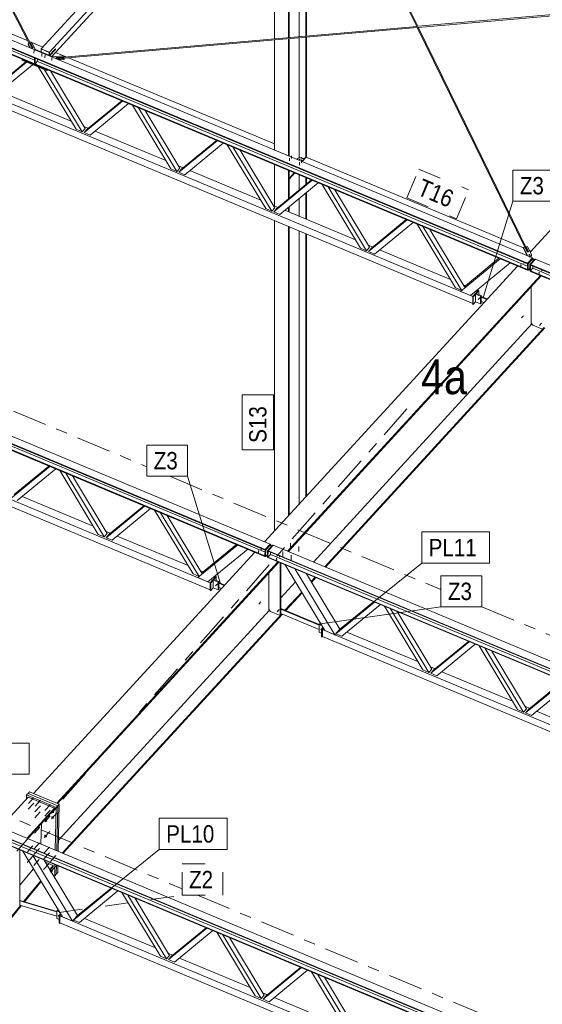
# Model space of a CAD drawing. Header units: millimetres. Extents: x -698 to 216, y -34 to 576.
# Tile 70 of 88: x -135 to -90, y 287 to 372. Entities that reach past the tile are written whole.
import ezdxf

# ---------------------------------------------------------------- set-up
doc = ezdxf.new("R2010")
doc.units = ezdxf.units.MM
for name, pattern in [('XKITLINE00', [0]), ('XKITLINE02', [4, 2, -2]), ('XKITLINE03', [6, 3, -1, 1, -1])]:
    doc.linetypes.add(name, pattern=pattern)
for name, color, linetype, lineweight in [('Element', 2, 'Continuous', 0), ('Spoina', 1, 'Continuous', 0), ('Znak elementu', 2, 'Continuous', 0), ('Śruba', 3, 'Continuous', 0)]:
    doc.layers.add(name, color=color, linetype=linetype, lineweight=lineweight)
doc.styles.add('ARIAL', font='ARIAL.TTF')

msp = doc.modelspace()

# ---------------------------------------------------------------- hatches: boundary and pattern name
at = {"layer": 'Śruba'}
for points in [[(-110.368, 359.923), (-110.379, 359.925), (-110.389, 359.929), (-110.397, 359.934), (-110.405, 359.94), (-110.41, 359.947), (-110.413, 359.954), (-110.415, 359.962), (-110.413, 359.97), (-110.41, 359.977), (-110.405, 359.984), (-110.397, 359.99), (-110.389, 359.995), (-110.379, 359.999), (-110.368, 360.001), (-110.356, 360.002), (-110.345, 360.001), (-110.334, 359.999), (-110.324, 359.995), (-110.315, 359.99), (-110.308, 359.984), (-110.302, 359.977), (-110.299, 359.97), (-110.298, 359.962), (-110.299, 359.954), (-110.302, 359.947), (-110.308, 359.94), (-110.315, 359.934), (-110.324, 359.929), (-110.334, 359.925), (-110.345, 359.923), (-110.356, 359.922)], [(-90.672, 351.791), (-90.683, 351.794), (-90.693, 351.797), (-90.702, 351.802), (-90.709, 351.808), (-90.714, 351.815), (-90.717, 351.823), (-90.718, 351.83), (-90.717, 351.838), (-90.713, 351.845), (-90.708, 351.852), (-90.7, 351.858), (-90.691, 351.862), (-90.681, 351.866), (-90.67, 351.868), (-90.659, 351.868), (-90.648, 351.867), (-90.637, 351.865), (-90.627, 351.861), (-90.618, 351.856), (-90.611, 351.85), (-90.606, 351.843), (-90.602, 351.835), (-90.601, 351.828), (-90.603, 351.82), (-90.606, 351.813), (-90.612, 351.806), (-90.619, 351.801), (-90.628, 351.796), (-90.638, 351.793), (-90.649, 351.791), (-90.661, 351.79)], [(-91.391, 350.877), (-91.402, 350.879), (-91.412, 350.883), (-91.421, 350.888), (-91.428, 350.894), (-91.433, 350.901), (-91.436, 350.908), (-91.437, 350.916), (-91.436, 350.923), (-91.432, 350.931), (-91.427, 350.937), (-91.42, 350.943), (-91.411, 350.948), (-91.4, 350.951), (-91.389, 350.953), (-91.378, 350.954), (-91.367, 350.953), (-91.356, 350.95), (-91.346, 350.946), (-91.337, 350.941), (-91.33, 350.935), (-91.325, 350.928), (-91.322, 350.921), (-91.321, 350.913), (-91.322, 350.906), (-91.325, 350.899), (-91.331, 350.892), (-91.338, 350.886), (-91.347, 350.881), (-91.357, 350.878), (-91.368, 350.876), (-91.38, 350.876)], [(-89.824, 350.222), (-89.835, 350.224), (-89.845, 350.228), (-89.853, 350.233), (-89.861, 350.239), (-89.866, 350.246), (-89.869, 350.254), (-89.87, 350.261), (-89.869, 350.269), (-89.865, 350.276), (-89.86, 350.283), (-89.852, 350.288), (-89.843, 350.293), (-89.833, 350.296), (-89.822, 350.298), (-89.811, 350.299), (-89.799, 350.298), (-89.788, 350.295), (-89.778, 350.292), (-89.77, 350.287), (-89.763, 350.281), (-89.757, 350.274), (-89.754, 350.266), (-89.753, 350.259), (-89.755, 350.251), (-89.758, 350.244), (-89.764, 350.237), (-89.771, 350.231), (-89.78, 350.227), (-89.79, 350.223), (-89.801, 350.221), (-89.812, 350.221)], [(-95.014, 348.009), (-95.007, 348.001), (-95.001, 347.992), (-94.998, 347.982), (-94.996, 347.973), (-94.996, 347.965), (-94.998, 347.958), (-95.002, 347.952), (-95.007, 347.947), (-95.014, 347.944), (-95.022, 347.943), (-95.031, 347.944), (-95.041, 347.946), (-95.051, 347.951), (-95.06, 347.956), (-95.069, 347.963), (-95.078, 347.971), (-95.084, 347.98), (-95.09, 347.989), (-95.093, 347.998), (-95.095, 348.007), (-95.095, 348.016), (-95.093, 348.023), (-95.089, 348.029), (-95.084, 348.034), (-95.077, 348.036), (-95.069, 348.038), (-95.06, 348.037), (-95.05, 348.034), (-95.04, 348.03), (-95.031, 348.025), (-95.022, 348.018)], [(-89.688, 345.781), (-89.681, 345.772), (-89.676, 345.763), (-89.672, 345.754), (-89.67, 345.745), (-89.67, 345.737), (-89.672, 345.73), (-89.676, 345.723), (-89.682, 345.719), (-89.689, 345.716), (-89.697, 345.715), (-89.706, 345.716), (-89.715, 345.718), (-89.725, 345.722), (-89.735, 345.728), (-89.744, 345.735), (-89.752, 345.743), (-89.759, 345.752), (-89.764, 345.761), (-89.768, 345.77), (-89.769, 345.779), (-89.769, 345.787), (-89.767, 345.795), (-89.764, 345.801), (-89.758, 345.805), (-89.751, 345.808), (-89.743, 345.809), (-89.734, 345.809), (-89.724, 345.806), (-89.714, 345.802), (-89.705, 345.796), (-89.696, 345.789)], [(-114.087, 326.133), (-114.098, 326.135), (-114.108, 326.139), (-114.117, 326.144), (-114.124, 326.15), (-114.129, 326.157), (-114.132, 326.164), (-114.133, 326.172), (-114.132, 326.179), (-114.128, 326.187), (-114.123, 326.193), (-114.116, 326.199), (-114.107, 326.204), (-114.096, 326.207), (-114.085, 326.209), (-114.074, 326.209), (-114.063, 326.209), (-114.052, 326.206), (-114.042, 326.202), (-114.033, 326.197), (-114.026, 326.191), (-114.021, 326.184), (-114.018, 326.177), (-114.017, 326.169), (-114.018, 326.162), (-114.021, 326.154), (-114.027, 326.148), (-114.034, 326.142), (-114.043, 326.137), (-114.053, 326.134), (-114.064, 326.132), (-114.076, 326.132)], [(-112.52, 325.478), (-112.531, 325.48), (-112.541, 325.484), (-112.549, 325.489), (-112.557, 325.495), (-112.562, 325.502), (-112.565, 325.509), (-112.566, 325.517), (-112.565, 325.525), (-112.561, 325.532), (-112.556, 325.539), (-112.548, 325.544), (-112.539, 325.549), (-112.529, 325.552), (-112.518, 325.554), (-112.507, 325.555), (-112.495, 325.554), (-112.484, 325.551), (-112.474, 325.548), (-112.466, 325.542), (-112.459, 325.536), (-112.453, 325.53), (-112.45, 325.522), (-112.449, 325.515), (-112.451, 325.507), (-112.454, 325.5), (-112.46, 325.493), (-112.467, 325.487), (-112.476, 325.483), (-112.486, 325.479), (-112.497, 325.477), (-112.508, 325.477)], [(-117.709, 323.265), (-117.703, 323.257), (-117.697, 323.247), (-117.694, 323.238), (-117.692, 323.229), (-117.692, 323.221), (-117.694, 323.214), (-117.698, 323.208), (-117.703, 323.203), (-117.71, 323.2), (-117.718, 323.199), (-117.727, 323.2), (-117.737, 323.202), (-117.747, 323.206), (-117.756, 323.212), (-117.765, 323.219), (-117.773, 323.227), (-117.78, 323.236), (-117.786, 323.245), (-117.789, 323.254), (-117.791, 323.263), (-117.791, 323.272), (-117.789, 323.279), (-117.785, 323.285), (-117.78, 323.289), (-117.773, 323.292), (-117.765, 323.293), (-117.756, 323.293), (-117.746, 323.29), (-117.736, 323.286), (-117.727, 323.28), (-117.718, 323.273)], [(-112.384, 321.037), (-112.377, 321.028), (-112.372, 321.019), (-112.368, 321.009), (-112.366, 321.001), (-112.367, 320.992), (-112.369, 320.985), (-112.372, 320.979), (-112.378, 320.974), (-112.385, 320.972), (-112.393, 320.97), (-112.402, 320.971), (-112.412, 320.974), (-112.422, 320.978), (-112.431, 320.983), (-112.44, 320.99), (-112.448, 320.998), (-112.455, 321.007), (-112.46, 321.016), (-112.464, 321.026), (-112.466, 321.035), (-112.466, 321.043), (-112.464, 321.05), (-112.46, 321.056), (-112.454, 321.061), (-112.447, 321.064), (-112.439, 321.065), (-112.43, 321.064), (-112.421, 321.062), (-112.411, 321.057), (-112.401, 321.052), (-112.392, 321.045)], [(-108.621, 319.469), (-108.614, 319.46), (-108.608, 319.451), (-108.605, 319.442), (-108.603, 319.433), (-108.603, 319.425), (-108.605, 319.417), (-108.609, 319.411), (-108.614, 319.407), (-108.621, 319.404), (-108.63, 319.403), (-108.639, 319.403), (-108.648, 319.406), (-108.658, 319.41), (-108.668, 319.416), (-108.677, 319.423), (-108.685, 319.431), (-108.691, 319.44), (-108.697, 319.449), (-108.7, 319.458), (-108.702, 319.467), (-108.702, 319.475), (-108.7, 319.482), (-108.696, 319.488), (-108.691, 319.493), (-108.684, 319.496), (-108.676, 319.497), (-108.667, 319.496), (-108.657, 319.494), (-108.647, 319.49), (-108.638, 319.484), (-108.629, 319.477)], [(-131.813, 303.22), (-131.804, 303.21), (-131.797, 303.2), (-131.789, 303.189), (-131.783, 303.179), (-131.778, 303.168), (-131.773, 303.157), (-131.77, 303.147), (-131.768, 303.136), (-131.767, 303.126), (-131.766, 303.116), (-131.767, 303.107), (-131.77, 303.098), (-131.773, 303.09), (-131.777, 303.082), (-131.782, 303.076), (-131.788, 303.07), (-131.795, 303.065), (-131.803, 303.061), (-131.812, 303.058), (-131.821, 303.057), (-131.831, 303.056), (-131.841, 303.056), (-131.852, 303.057), (-131.863, 303.06), (-131.874, 303.063), (-131.885, 303.068), (-131.896, 303.073), (-131.907, 303.079), (-131.918, 303.086), (-131.928, 303.094), (-131.938, 303.103), (-131.947, 303.112), (-131.956, 303.121), (-131.964, 303.132), (-131.971, 303.142), (-131.978, 303.153), (-131.983, 303.163), (-131.987, 303.174), (-131.991, 303.185), (-131.993, 303.195), (-131.994, 303.206), (-131.994, 303.215), (-131.993, 303.225), (-131.991, 303.234), (-131.988, 303.242), (-131.984, 303.249), (-131.979, 303.256), (-131.972, 303.262), (-131.965, 303.266), (-131.958, 303.27), (-131.949, 303.273), (-131.94, 303.275), (-131.93, 303.276), (-131.92, 303.275), (-131.909, 303.274), (-131.898, 303.272), (-131.887, 303.268), (-131.876, 303.264), (-131.865, 303.258), (-131.854, 303.252), (-131.843, 303.245), (-131.832, 303.237), (-131.823, 303.229)], [(-131.802, 303.715), (-131.794, 303.706), (-131.786, 303.695), (-131.779, 303.685), (-131.772, 303.674), (-131.767, 303.664), (-131.763, 303.653), (-131.759, 303.642), (-131.757, 303.632), (-131.756, 303.621), (-131.756, 303.612), (-131.757, 303.602), (-131.759, 303.593), (-131.762, 303.585), (-131.766, 303.578), (-131.771, 303.571), (-131.777, 303.565), (-131.784, 303.561), (-131.792, 303.557), (-131.801, 303.554), (-131.81, 303.552), (-131.82, 303.551), (-131.83, 303.552), (-131.841, 303.553), (-131.852, 303.555), (-131.863, 303.559), (-131.874, 303.563), (-131.885, 303.569), (-131.896, 303.575), (-131.907, 303.582), (-131.917, 303.59), (-131.927, 303.598), (-131.937, 303.607), (-131.945, 303.617), (-131.953, 303.627), (-131.961, 303.638), (-131.967, 303.648), (-131.972, 303.659), (-131.977, 303.67), (-131.98, 303.68), (-131.982, 303.691), (-131.983, 303.701), (-131.983, 303.711), (-131.982, 303.72), (-131.98, 303.729), (-131.977, 303.737), (-131.973, 303.745), (-131.968, 303.751), (-131.962, 303.757), (-131.955, 303.762), (-131.947, 303.766), (-131.938, 303.769), (-131.929, 303.77), (-131.919, 303.771), (-131.909, 303.771), (-131.898, 303.77), (-131.887, 303.767), (-131.876, 303.764), (-131.865, 303.759), (-131.854, 303.754), (-131.843, 303.748), (-131.832, 303.741), (-131.822, 303.733), (-131.812, 303.724)], [(-132.394, 302.962), (-132.385, 302.952), (-132.377, 302.942), (-132.37, 302.932), (-132.364, 302.921), (-132.358, 302.91), (-132.354, 302.9), (-132.351, 302.889), (-132.348, 302.878), (-132.347, 302.868), (-132.347, 302.858), (-132.348, 302.849), (-132.35, 302.84), (-132.353, 302.832), (-132.358, 302.825), (-132.363, 302.818), (-132.369, 302.812), (-132.376, 302.807), (-132.384, 302.804), (-132.392, 302.801), (-132.402, 302.799), (-132.412, 302.798), (-132.422, 302.799), (-132.432, 302.8), (-132.443, 302.802), (-132.455, 302.806), (-132.466, 302.81), (-132.477, 302.815), (-132.488, 302.822), (-132.499, 302.829), (-132.509, 302.837), (-132.519, 302.845), (-132.528, 302.854), (-132.537, 302.864), (-132.545, 302.874), (-132.552, 302.884), (-132.558, 302.895), (-132.564, 302.906), (-132.568, 302.917), (-132.571, 302.927), (-132.574, 302.938), (-132.575, 302.948), (-132.575, 302.958), (-132.574, 302.967), (-132.572, 302.976), (-132.569, 302.984), (-132.565, 302.992), (-132.559, 302.998), (-132.553, 303.004), (-132.546, 303.009), (-132.538, 303.013), (-132.53, 303.016), (-132.521, 303.017), (-132.511, 303.018), (-132.5, 303.018), (-132.49, 303.016), (-132.479, 303.014), (-132.468, 303.011), (-132.456, 303.006), (-132.445, 303.001), (-132.434, 302.995), (-132.424, 302.988), (-132.413, 302.98), (-132.403, 302.971)], [(-132.423, 301.611), (-132.415, 301.602), (-132.407, 301.592), (-132.4, 301.581), (-132.393, 301.571), (-132.388, 301.56), (-132.384, 301.549), (-132.38, 301.538), (-132.378, 301.528), (-132.377, 301.518), (-132.377, 301.508), (-132.378, 301.498), (-132.38, 301.49), (-132.383, 301.482), (-132.387, 301.474), (-132.392, 301.467), (-132.398, 301.462), (-132.405, 301.457), (-132.413, 301.453), (-132.422, 301.45), (-132.431, 301.448), (-132.441, 301.448), (-132.451, 301.448), (-132.462, 301.449), (-132.473, 301.452), (-132.484, 301.455), (-132.495, 301.46), (-132.506, 301.465), (-132.517, 301.471), (-132.528, 301.478), (-132.538, 301.486), (-132.548, 301.495), (-132.558, 301.504), (-132.566, 301.513), (-132.574, 301.523), (-132.582, 301.534), (-132.588, 301.544), (-132.593, 301.555), (-132.598, 301.566), (-132.601, 301.577), (-132.603, 301.587), (-132.604, 301.598), (-132.605, 301.607), (-132.603, 301.617), (-132.601, 301.626), (-132.598, 301.634), (-132.594, 301.641), (-132.589, 301.648), (-132.583, 301.653), (-132.576, 301.658), (-132.568, 301.662), (-132.559, 301.665), (-132.55, 301.667), (-132.54, 301.668), (-132.53, 301.667), (-132.519, 301.666), (-132.508, 301.663), (-132.497, 301.66), (-132.486, 301.656), (-132.475, 301.65), (-132.464, 301.644), (-132.453, 301.637), (-132.443, 301.629), (-132.433, 301.621)], [(-131.914, 298.598), (-131.905, 298.588), (-131.897, 298.578), (-131.89, 298.568), (-131.884, 298.557), (-131.879, 298.546), (-131.874, 298.536), (-131.871, 298.525), (-131.869, 298.514), (-131.867, 298.504), (-131.867, 298.494), (-131.868, 298.485), (-131.87, 298.476), (-131.874, 298.468), (-131.878, 298.461), (-131.883, 298.454), (-131.889, 298.448), (-131.896, 298.443), (-131.904, 298.44), (-131.913, 298.437), (-131.922, 298.435), (-131.932, 298.434), (-131.942, 298.434), (-131.953, 298.436), (-131.964, 298.438), (-131.975, 298.442), (-131.986, 298.446), (-131.997, 298.451), (-132.008, 298.458), (-132.019, 298.465), (-132.029, 298.473), (-132.039, 298.481), (-132.048, 298.49), (-132.057, 298.5), (-132.065, 298.51), (-132.072, 298.52), (-132.079, 298.531), (-132.084, 298.542), (-132.088, 298.553), (-132.092, 298.563), (-132.094, 298.574), (-132.095, 298.584), (-132.095, 298.594), (-132.094, 298.603), (-132.092, 298.612), (-132.089, 298.62), (-132.085, 298.628), (-132.079, 298.634), (-132.073, 298.64), (-132.066, 298.645), (-132.058, 298.649), (-132.05, 298.651), (-132.041, 298.653), (-132.031, 298.654), (-132.021, 298.654), (-132.01, 298.652), (-131.999, 298.65), (-131.988, 298.647), (-131.977, 298.642), (-131.965, 298.637), (-131.954, 298.631), (-131.944, 298.623), (-131.933, 298.616), (-131.923, 298.607)], [(-131.317, 294.709), (-131.31, 294.7), (-131.305, 294.691), (-131.301, 294.681), (-131.299, 294.673), (-131.299, 294.664), (-131.301, 294.657), (-131.305, 294.651), (-131.311, 294.646), (-131.318, 294.643), (-131.326, 294.642), (-131.335, 294.643), (-131.345, 294.646), (-131.354, 294.65), (-131.364, 294.655), (-131.373, 294.662), (-131.381, 294.67), (-131.388, 294.679), (-131.393, 294.688), (-131.397, 294.698), (-131.399, 294.707), (-131.399, 294.715), (-131.397, 294.722), (-131.393, 294.728), (-131.387, 294.733), (-131.38, 294.736), (-131.372, 294.737), (-131.363, 294.736), (-131.353, 294.733), (-131.344, 294.729), (-131.334, 294.724), (-131.325, 294.717)]]:
    msp.add_hatch(color=256, dxfattribs=at).paths.add_polyline_path(points, flags=17)

# ---------------------------------------------------------------- linework, layer by layer
at = {"layer": 'Element', "linetype": 'XKITLINE00', "lineweight": 0}
for p, q in [((-132.864, 369.644), (-112.086, 392.297)), ((-132.152, 369.347), (-111.374, 392)), ((-100.295, 371.577), (-110.191, 391.783)), ((-111.387, 391.38), (-131.944, 368.969)), ((-110.551, 370.686), (-110.551, 391.084)), ((-100.396, 371.569), (-110.077, 391.335)), ((-109.974, 370.737), (-109.974, 390.843)), ((-109.919, 370.741), (-109.919, 390.82)), ((-112.686, 370.501), (-112.686, 389.964)), ((-111.475, 370.606), (-111.475, 390.678)), ((-111.42, 370.611), (-111.42, 390.738)), ((-133.9, 370.105), (-144.095, 389.702)), ((-133.584, 369.702), (-143.995, 389.714)), ((-176.042, 386.636), (-90.808, 351.033)), ((-176.041, 386.685), (-90.807, 351.083)), ((-175.609, 387.156), (-90.374, 351.554)), ((-90.82, 350.488), (-176.054, 386.091)), ((-90.819, 350.537), (-176.053, 386.14)), ((-175.848, 386.364), (-133.456, 368.656)), ((-171.346, 379.264), (-95.549, 347.603)), ((-170.261, 379.415), (-95.547, 348.207)), ((-152.302, 377.956), (-134.01, 370.315)), ((-100.298, 371.577), (-70.536, 374.163)), ((-100.248, 371.481), (-71.184, 374.006)), ((-90.586, 352.053), (-70.485, 373.968)), ((-131.576, 368.86), (-100.365, 371.571)), ((-130.895, 368.819), (-100.349, 371.472)), ((-91.048, 352.481), (-100.356, 371.487)), ((-90.744, 352.076), (-100.256, 371.498)), ((-112.686, 360.873), (-112.686, 370.401)), ((-111.475, 360.367), (-111.475, 370.506)), ((-111.42, 360.344), (-111.42, 370.511)), ((-110.551, 360.196), (-110.551, 370.586)), ((-109.974, 360.276), (-109.974, 370.636)), ((-109.919, 360.253), (-109.919, 370.641)), ((-134.004, 370.02), (-134.002, 370.082)), ((-133.843, 369.71), (-134.004, 370.02)), ((-134.002, 370.082), (-133.884, 370.108)), ((-133.8, 369.692), (-134.002, 370.082)), ((-133.884, 370.108), (-133.664, 369.685)), ((-133.874, 370.259), (-132.736, 369.784)), ((-133.791, 370.099), (-133.79, 370.129)), ((-133.79, 370.129), (-133.672, 370.155)), ((-133.57, 369.706), (-133.79, 370.129)), ((-133.672, 370.155), (-133.329, 369.496)), ((-133.664, 369.685), (-133.57, 369.706)), ((-133.636, 369.691), (-133.618, 369.701)), ((-133.618, 369.701), (-133.598, 369.699)), ((-133.356, 369.559), (-133.361, 369.558)), ((-131.861, 368.934), (-133.356, 369.559)), ((-132.887, 369.363), (-132.881, 369.625)), ((-132.881, 369.625), (-132.864, 369.644)), ((-132.881, 369.625), (-132.169, 369.328)), ((-132.152, 369.347), (-132.864, 369.644)), ((-132.864, 369.644), (-132.152, 369.347)), ((-131.639, 369.639), (-132.158, 369.074)), ((-131.655, 369.571), (-132.134, 369.048)), ((-132.12, 369.042), (-131.641, 369.565)), ((-131.654, 369.623), (-131.655, 369.571)), ((-131.655, 369.571), (-131.641, 369.565)), ((-131.641, 369.565), (-131.639, 369.639)), ((-134.527, 368.712), (-134.529, 368.638)), ((-134.506, 368.735), (-134.527, 368.712)), ((-134.527, 368.712), (-132.39, 367.819)), ((-133.462, 368.356), (-133.451, 368.845)), ((-133.394, 368.822), (-133.405, 368.332)), ((-133.288, 368.459), (-133.199, 368.678)), ((-133.199, 368.678), (-133.198, 368.74)), ((-132.175, 369.065), (-132.169, 369.328)), ((-132.169, 369.328), (-132.152, 369.347)), ((-132.168, 369.062), (-132.158, 369.074)), ((-132.158, 369.074), (-132.152, 369.347)), ((-132.158, 369.074), (-132.152, 369.347)), ((-131.963, 368.925), (-130.938, 369.014)), ((-131.623, 369.319), (-130.706, 368.935)), ((-130.92, 368.931), (-131.579, 368.874)), ((-131.579, 368.874), (-131.565, 368.808)), ((-131.575, 368.854), (-131.572, 368.846)), ((-131.572, 368.846), (-131.569, 368.828)), ((-131.565, 368.808), (-130.905, 368.865)), ((-130.887, 368.782), (-131.494, 368.729)), ((-131.372, 368.678), (-130.888, 368.72)), ((-130.938, 369.014), (-130.92, 368.931)), ((-130.92, 368.917), (-130.92, 368.931)), ((-130.905, 368.865), (-130.887, 368.782)), ((-130.888, 368.72), (-130.887, 368.782)), ((-130.507, 368.852), (-112.686, 361.409)), ((-137.365, 365.809), (-134.128, 368.47)), ((-137.106, 366.103), (-134.193, 368.497)), ((-133.61, 368.254), (-136.847, 365.592)), ((-134.529, 368.638), (-132.392, 367.745)), ((-133.462, 368.356), (-133.405, 368.332)), ((-133.405, 368.332), (-133.288, 368.459)), ((-133.244, 368.568), (-90.812, 350.844)), ((-129.853, 362.671), (-133.09, 368.037)), ((-129.335, 362.454), (-132.572, 367.82)), ((-132.392, 367.745), (-132.32, 367.823)), ((-132.392, 367.745), (-132.39, 367.819)), ((-132.39, 367.819), (-132.368, 367.843)), ((-132.075, 367.72), (-129.076, 362.749)), ((-136.414, 365.948), (-130.286, 363.388)), ((-129.163, 362.383), (-125.839, 365.115)), ((-128.903, 362.677), (-125.904, 365.143)), ((-125.321, 364.899), (-128.645, 362.166)), ((-121.651, 359.245), (-124.975, 364.754)), ((-121.133, 359.028), (-124.457, 364.538)), ((-123.873, 364.294), (-120.873, 359.323)), ((-129.076, 362.749), (-129.335, 362.454)), ((-129.184, 362.928), (-128.795, 362.766)), ((-198.738, 361.892), (-113.504, 326.289)), ((-198.737, 361.941), (-113.503, 326.338)), ((-198.305, 362.412), (-113.07, 326.81)), ((-129.335, 362.454), (-129.853, 362.671)), ((-129.163, 362.383), (-128.903, 362.677)), ((-128.645, 362.166), (-129.163, 362.383)), ((-128.212, 362.522), (-122.084, 359.962)), ((-113.516, 325.744), (-198.75, 361.346)), ((-113.515, 325.793), (-198.749, 361.396)), ((-120.961, 358.956), (-117.637, 361.689)), ((-120.701, 359.251), (-117.702, 361.716)), ((-117.119, 361.473), (-120.443, 358.74)), ((-113.448, 355.819), (-116.772, 361.328)), ((-112.93, 355.602), (-116.254, 361.112)), ((-115.67, 360.868), (-112.671, 355.896)), ((-110.756, 360.067), (-110.659, 360.178)), ((-110.659, 360.178), (-110.373, 360.226)), ((-110.373, 360.226), (-110.117, 360.119)), ((-110.322, 359.886), (-109.977, 360.277)), ((-110.294, 359.874), (-109.949, 360.265)), ((-109.949, 360.265), (-110.294, 359.874)), ((-109.977, 360.277), (-109.949, 360.265)), ((-109.949, 360.265), (-91.153, 352.414)), ((-120.873, 359.323), (-121.133, 359.028)), ((-120.982, 359.502), (-120.593, 359.34)), ((-112.686, 356.037), (-112.686, 359.621)), ((-110.574, 359.991), (-110.491, 360.086)), ((-110.491, 360.086), (-110.205, 360.134)), ((-110.205, 360.134), (-110.131, 360.103)), ((-121.133, 359.028), (-121.651, 359.245)), ((-120.961, 358.956), (-120.701, 359.251)), ((-120.443, 358.74), (-120.961, 358.956)), ((-120.01, 359.096), (-113.881, 356.536)), ((-111.475, 356.666), (-111.475, 359.115)), ((-111.42, 356.711), (-111.42, 359.093)), ((-111.42, 358.418), (-110.986, 358.911)), ((-110.947, 358.895), (-111.42, 358.358)), ((-110.551, 357.426), (-110.551, 358.729)), ((-109.974, 357.901), (-109.974, 358.488)), ((-109.919, 357.946), (-109.919, 358.465)), ((-112.758, 355.53), (-109.434, 358.263)), ((-112.499, 355.825), (-109.5, 358.29)), ((-108.916, 358.047), (-112.24, 355.314)), ((-111.42, 358.358), (-111.42, 358.418)), ((-105.246, 352.392), (-108.57, 357.902)), ((-104.728, 352.176), (-108.052, 357.686)), ((-109.974, 354.904), (-109.974, 357.177)), ((-109.919, 354.881), (-109.919, 357.223)), ((-107.468, 357.442), (-104.469, 352.47)), ((-112.671, 355.896), (-112.93, 355.602)), ((-112.779, 356.076), (-112.391, 355.914)), ((-111.475, 355.531), (-111.475, 355.943)), ((-111.42, 355.508), (-111.42, 355.988)), ((-110.551, 355.145), (-110.551, 356.703)), ((-112.93, 355.602), (-113.448, 355.819)), ((-112.758, 355.53), (-112.499, 355.825)), ((-112.24, 355.314), (-112.758, 355.53)), ((-111.807, 355.67), (-105.679, 353.11)), ((-194.042, 354.52), (-118.245, 322.859)), ((-192.957, 354.671), (-118.243, 323.463)), ((-112.686, 327.959), (-112.686, 354.761)), ((-111.475, 329.279), (-111.475, 354.256)), ((-111.42, 329.339), (-111.42, 354.233)), ((-104.556, 352.104), (-101.232, 354.837)), ((-104.297, 352.398), (-101.297, 354.864)), ((-100.714, 354.621), (-104.038, 351.888)), ((-97.044, 348.966), (-100.368, 354.476)), ((-96.526, 348.75), (-99.85, 354.26)), ((-110.551, 330.287), (-110.551, 353.869)), ((-109.974, 330.916), (-109.974, 353.628)), ((-109.919, 330.976), (-109.919, 353.606)), ((-96.267, 349.045), (-99.266, 354.016)), ((-104.577, 352.65), (-104.188, 352.487)), ((-90.939, 352.474), (-90.938, 352.504)), ((-90.938, 352.504), (-90.819, 352.529)), ((-90.73, 352.078), (-90.938, 352.504)), ((-90.819, 352.529), (-90.468, 351.81)), ((-104.728, 352.176), (-105.246, 352.392)), ((-104.469, 352.47), (-104.728, 352.176)), ((-104.556, 352.104), (-104.297, 352.398)), ((-104.038, 351.888), (-104.556, 352.104)), ((-103.605, 352.244), (-97.477, 349.684)), ((-91.153, 352.398), (-91.152, 352.46)), ((-90.834, 351.745), (-91.153, 352.398)), ((-91.152, 352.46), (-91.033, 352.485)), ((-90.8, 351.741), (-91.152, 352.46)), ((-91.033, 352.485), (-90.825, 352.059)), ((-90.859, 351.756), (-90.846, 351.77)), ((-90.825, 352.059), (-90.73, 352.078)), ((-90.8, 351.731), (-90.8, 351.741)), ((-90.695, 351.704), (-90.8, 351.741)), ((-90.796, 352.065), (-90.778, 352.074)), ((-90.778, 352.074), (-90.758, 352.073)), ((-90.521, 351.741), (-90.695, 351.704)), ((-90.695, 351.688), (-90.695, 351.704)), ((-90.663, 352.209), (-90.504, 352.143)), ((-90.623, 351.658), (-90.522, 351.679)), ((-90.522, 351.679), (-90.469, 351.748)), ((-90.522, 351.679), (-90.521, 351.741)), ((-90.468, 351.81), (-90.521, 351.741)), ((-90.469, 351.748), (-90.468, 351.81)), ((-113.555, 327.012), (-91.689, 350.851)), ((-96.613, 348.652), (-93.181, 351.474)), ((-96.18, 349.142), (-93.289, 351.519)), ((-92.317, 351.113), (-95.75, 348.291)), ((-92.317, 351.113), (-93.181, 351.474)), ((-92.317, 351.113), (-92.317, 351.113)), ((-90.819, 350.506), (-90.807, 351.064)), ((-90.808, 351.033), (-90.807, 351.064)), ((-90.374, 351.554), (-90.807, 351.083)), ((-90.807, 351.064), (-90.375, 351.535)), ((-90.807, 351.064), (-90.807, 351.083)), ((-90.75, 351.04), (-90.807, 351.064)), ((-90.762, 350.482), (-90.75, 351.04)), ((-90.318, 351.511), (-90.75, 351.04)), ((-90.62, 350.423), (-90.608, 350.98)), ((-90.608, 350.98), (-90.175, 351.452)), ((-90.608, 350.98), (-90.551, 350.957)), ((-90.563, 350.399), (-90.551, 350.957)), ((-90.551, 350.926), (-90.55, 350.957)), ((-90.551, 350.926), (-5.316, 315.323)), ((-90.55, 350.975), (-90.118, 351.446)), ((-90.55, 350.975), (-5.315, 315.373)), ((-90.55, 350.957), (-90.55, 350.975)), ((-90.375, 351.535), (-90.374, 351.554)), ((-90.375, 351.535), (-90.318, 351.511)), ((-90.353, 350.843), (-90.357, 350.654)), ((-90.323, 351.291), (-90.318, 351.511)), ((-90.175, 351.452), (-90.13, 351.433)), ((-90.118, 351.446), (-4.883, 315.844)), ((-111.56, 326.179), (-89.694, 350.018)), ((-111.496, 326.152), (-89.63, 349.991)), ((-90.82, 350.488), (-90.819, 350.537)), ((-90.807, 350.501), (-90.82, 350.488)), ((-90.762, 350.482), (-90.819, 350.506)), ((-90.615, 350.643), (-90.762, 350.482)), ((-90.62, 350.423), (-90.563, 350.399)), ((-90.562, 350.43), (-90.563, 350.381)), ((-5.328, 314.778), (-90.563, 350.381)), ((-90.357, 350.654), (-90.562, 350.43)), ((-5.327, 314.827), (-90.562, 350.43)), ((-90.357, 350.654), (-47.964, 332.946)), ((-96.375, 349.224), (-96.18, 349.142)), ((-96.267, 349.045), (-96.18, 349.142)), ((-96.526, 348.75), (-97.044, 348.966)), ((-96.613, 348.652), (-96.526, 348.75)), ((-95.75, 348.291), (-96.613, 348.652)), ((-95.549, 348.205), (-95.074, 348.744)), ((-95.507, 348.187), (-95.031, 348.726)), ((-95.243, 348.486), (-95.295, 348.427)), ((-95.295, 347.762), (-95.295, 348.427)), ((-95.295, 348.427), (-94.867, 348.248)), ((-94.816, 348.307), (-95.243, 348.486)), ((-95.208, 348.736), (-95.115, 348.697)), ((-95.031, 348.726), (-95.074, 348.744)), ((-95.031, 348.397), (-95.031, 348.726)), ((-94.816, 348.307), (-94.867, 348.248)), ((-94.867, 348.248), (-94.867, 347.584)), ((-94.816, 347.642), (-94.816, 348.307)), ((-90.482, 349.062), (-90.482, 345.923)), ((-95.507, 348.187), (-95.549, 348.205)), ((-95.549, 347.54), (-95.549, 348.205)), ((-95.549, 347.54), (-95.507, 347.522)), ((-95.507, 347.522), (-95.507, 348.187)), ((-95.507, 347.522), (-95.295, 347.762)), ((-94.867, 347.584), (-95.295, 347.762)), ((-94.816, 347.642), (-94.867, 347.584)), ((-94.816, 348.214), (-94.303, 348)), ((-94.816, 348.176), (-94.328, 347.973)), ((-94.816, 348.156), (-94.342, 347.958)), ((-94.816, 347.794), (-94.582, 347.696)), ((-109.322, 325.244), (-90.425, 345.85)), ((-90.482, 345.923), (-90.34, 345.742)), ((-90.34, 345.742), (-89.506, 345.394)), ((-108.346, 324.836), (-89.376, 345.521)), ((-108.282, 324.809), (-89.312, 345.495)), ((-155.855, 343.789), (-113.508, 326.1)), ((-135.454, 330.786), (-132.13, 333.519)), ((-135.195, 331.08), (-132.196, 333.546)), ((-131.612, 333.303), (-134.936, 330.57)), ((-127.942, 327.648), (-131.266, 333.158)), ((-127.424, 327.432), (-130.748, 332.942)), ((-130.164, 332.698), (-127.165, 327.726)), ((-134.503, 330.926), (-128.375, 328.366)), ((-127.252, 327.36), (-123.928, 330.093)), ((-126.993, 327.654), (-123.993, 330.12)), ((-123.41, 329.876), (-126.734, 327.144)), ((-119.74, 324.222), (-123.064, 329.732)), ((-119.222, 324.006), (-122.546, 329.515)), ((-118.963, 324.3), (-121.962, 329.271)), ((-127.273, 327.906), (-126.884, 327.743)), ((-127.424, 327.432), (-127.942, 327.648)), ((-127.165, 327.726), (-127.424, 327.432)), ((-127.252, 327.36), (-126.993, 327.654)), ((-126.734, 327.144), (-127.252, 327.36)), ((-126.301, 327.5), (-120.173, 324.94)), ((-133.522, 305.243), (-114.385, 326.107)), ((-119.309, 323.908), (-115.877, 326.73)), ((-118.876, 324.398), (-115.985, 326.775)), ((-115.013, 326.369), (-118.446, 323.547)), ((-115.013, 326.369), (-115.877, 326.73)), ((-115.013, 326.369), (-115.013, 326.369)), ((-113.515, 325.762), (-113.503, 326.32)), ((-113.504, 326.289), (-113.503, 326.32)), ((-113.07, 326.81), (-113.503, 326.338)), ((-113.503, 326.32), (-113.071, 326.791)), ((-113.503, 326.32), (-113.503, 326.338)), ((-113.446, 326.296), (-113.503, 326.32)), ((-113.458, 325.738), (-113.446, 326.296)), ((-113.014, 326.767), (-113.446, 326.296)), ((-113.316, 325.679), (-113.304, 326.236)), ((-113.304, 326.236), (-112.871, 326.708)), ((-113.304, 326.236), (-113.247, 326.213)), ((-113.259, 325.655), (-113.247, 326.213)), ((-113.247, 326.182), (-113.246, 326.213)), ((-113.247, 326.182), (-28.012, 290.579)), ((-113.246, 326.231), (-112.814, 326.702)), ((-113.246, 326.231), (-28.011, 290.628)), ((-113.246, 326.213), (-113.246, 326.231)), ((-113.071, 326.791), (-113.07, 326.81)), ((-113.071, 326.791), (-113.014, 326.767)), ((-113.049, 326.099), (-113.053, 325.91)), ((-113.019, 326.547), (-113.014, 326.767)), ((-112.871, 326.708), (-112.826, 326.689)), ((-112.814, 326.702), (-27.579, 291.1)), ((-131.527, 304.409), (-112.39, 325.273)), ((-131.463, 304.383), (-112.326, 325.247)), ((-113.516, 325.744), (-113.515, 325.793)), ((-113.503, 325.757), (-113.516, 325.744)), ((-113.458, 325.738), (-113.515, 325.762)), ((-113.311, 325.899), (-113.458, 325.738)), ((-113.316, 325.679), (-113.259, 325.655)), ((-113.258, 325.686), (-113.259, 325.636)), ((-28.024, 290.034), (-113.259, 325.636)), ((-113.053, 325.91), (-113.258, 325.686)), ((-28.023, 290.083), (-113.258, 325.686)), ((-113.053, 325.91), (-70.576, 308.167)), ((-119.071, 324.479), (-118.876, 324.398)), ((-118.963, 324.301), (-118.876, 324.398)), ((-112.202, 320.634), (-112.202, 325.195)), ((-112.151, 320.692), (-112.151, 325.173)), ((-108.329, 319.322), (-111.759, 325.01)), ((-107.466, 318.961), (-110.896, 324.649)), ((-119.222, 324.006), (-119.74, 324.222)), ((-119.309, 323.908), (-119.222, 324.006)), ((-118.446, 323.547), (-119.309, 323.908)), ((-118.245, 323.46), (-117.77, 324)), ((-118.203, 323.443), (-117.727, 323.982)), ((-117.939, 323.742), (-117.991, 323.683)), ((-117.991, 323.018), (-117.991, 323.683)), ((-117.991, 323.683), (-117.563, 323.504)), ((-117.512, 323.563), (-117.939, 323.742)), ((-117.904, 323.992), (-117.811, 323.953)), ((-117.727, 323.982), (-117.77, 324)), ((-117.727, 323.653), (-117.727, 323.982)), ((-117.512, 323.563), (-117.563, 323.504)), ((-117.512, 322.898), (-117.512, 323.563)), ((-113.178, 324.317), (-113.178, 321.162)), ((-112.151, 322.16), (-110.878, 323.548)), ((-109.923, 324.243), (-107.033, 319.451)), ((-109.513, 323.564), (-109.176, 323.931)), ((-109.478, 323.505), (-109.112, 323.904)), ((-118.203, 323.443), (-118.245, 323.46)), ((-118.245, 322.796), (-118.245, 323.46)), ((-118.245, 322.796), (-118.203, 322.778)), ((-118.203, 322.778), (-118.203, 323.443)), ((-118.203, 322.778), (-117.991, 323.018)), ((-117.563, 322.839), (-117.991, 323.018)), ((-117.563, 323.504), (-117.563, 322.839)), ((-117.512, 322.898), (-117.563, 322.839)), ((-117.512, 323.47), (-116.999, 323.256)), ((-117.512, 323.432), (-117.024, 323.229)), ((-117.512, 323.412), (-117.038, 323.214)), ((-117.512, 323.049), (-117.278, 322.952)), ((-111.791, 321.08), (-110.342, 322.66)), ((-111.726, 321.054), (-110.307, 322.602)), ((-131.383, 301.189), (-113.126, 321.096)), ((-113.178, 321.162), (-113.036, 320.982)), ((-112.151, 321.231), (-108.831, 319.844)), ((-112.151, 321.193), (-108.831, 319.806)), ((-112.151, 321.173), (-108.831, 319.786)), ((-107.379, 319.059), (-104.055, 321.792)), ((-107.12, 319.353), (-104.121, 321.819)), ((-103.537, 321.576), (-106.861, 318.843)), ((-99.867, 315.921), (-103.191, 321.431)), ((-99.349, 315.705), (-102.673, 321.215)), ((-131.05, 300.079), (-112.07, 320.776)), ((-130.986, 300.052), (-112.005, 320.749)), ((-113.036, 320.982), (-112.202, 320.634)), ((-112.202, 320.634), (-112.151, 320.692)), ((-112.151, 320.81), (-108.831, 319.423)), ((-102.089, 320.971), (-99.09, 315.999)), ((-108.831, 319.857), (-108.779, 319.916)), ((-108.591, 319.757), (-108.831, 319.857)), ((-108.831, 319.857), (-108.831, 319.192)), ((-108.779, 319.916), (-108.656, 319.864)), ((-108.615, 319.438), (-108.487, 319.584)), ((-108.572, 319.42), (-108.615, 319.438)), ((-108.615, 318.773), (-108.615, 319.438)), ((-108.572, 319.42), (-108.463, 319.544)), ((-108.572, 318.755), (-108.572, 319.42)), ((-108.452, 319.526), (-108.551, 319.414)), ((-108.551, 319.414), (-107.521, 318.984)), ((-108.551, 319.414), (-108.551, 318.81)), ((-107.466, 318.961), (-108.329, 319.322)), ((-107.033, 319.451), (-107.466, 318.961)), ((-107.379, 319.059), (-107.12, 319.353)), ((-107.033, 319.451), (-107.012, 319.442)), ((-108.831, 319.192), (-108.615, 319.102)), ((-108.615, 318.773), (-108.572, 318.755)), ((-108.572, 318.755), (-108.531, 318.802)), ((-108.551, 318.81), (-32.754, 287.149)), ((-107.466, 318.961), (-32.752, 287.753)), ((-106.861, 318.843), (-107.379, 319.059)), ((-106.428, 319.199), (-100.3, 316.639)), ((-99.177, 315.633), (-95.853, 318.366)), ((-98.918, 315.927), (-95.918, 318.393)), ((-95.335, 318.149), (-98.659, 315.417)), ((-91.665, 312.495), (-94.989, 318.005)), ((-91.147, 312.279), (-94.471, 317.788)), ((-93.887, 317.544), (-90.887, 312.573)), ((-99.349, 315.705), (-99.867, 315.921)), ((-99.09, 315.999), (-99.349, 315.705)), ((-99.198, 316.179), (-98.809, 316.016)), ((-99.177, 315.633), (-98.918, 315.927)), ((-98.659, 315.417), (-99.177, 315.633)), ((-98.226, 315.773), (-92.098, 313.213)), ((-90.975, 312.207), (-87.651, 314.94)), ((-90.715, 312.501), (-87.716, 314.967)), ((-87.133, 314.723), (-90.457, 311.991)), ((-91.147, 312.279), (-91.665, 312.495)), ((-90.887, 312.573), (-91.147, 312.279)), ((-90.996, 312.752), (-90.607, 312.59)), ((-90.975, 312.207), (-90.715, 312.501)), ((-90.457, 311.991), (-90.975, 312.207)), ((-90.024, 312.346), (-83.895, 309.787)), ((-136.393, 302.311), (-133.999, 304.922)), ((-134.138, 305.109), (-134.146, 304.762)), ((-134.009, 305.251), (-134.138, 305.109)), ((-134.138, 305.109), (-131.574, 304.038)), ((-134.009, 305.251), (-133.879, 305.392)), ((-134.009, 305.251), (-131.444, 304.179)), ((-134.009, 305.251), (-131.444, 304.179)), ((-131.719, 303.97), (-133.999, 304.922)), ((-133.879, 305.392), (-131.314, 304.321)), ((-134.114, 301.359), (-131.719, 303.97)), ((-131.721, 303.871), (-131.719, 303.97)), ((-131.655, 300.332), (-131.574, 304.038)), ((-131.574, 304.038), (-131.444, 304.179)), ((-131.529, 300.279), (-131.444, 304.179)), ((-131.529, 300.279), (-131.444, 304.179)), ((-131.444, 304.179), (-131.314, 304.321)), ((-131.404, 300.227), (-131.314, 304.321)), ((-134.05, 301.332), (-131.721, 303.871)), ((-132.894, 300.849), (-132.855, 302.634)), ((-135.943, 301.421), (-50.709, 265.819)), ((-135.942, 301.471), (-50.708, 265.868)), ((-135.51, 301.942), (-50.276, 266.339)), ((-50.721, 265.273), (-135.955, 300.876)), ((-50.72, 265.323), (-135.954, 300.926)), ((-135.749, 301.149), (-93.357, 283.442)), ((-134.704, 295.508), (-134.704, 300.354)), ((-131.025, 294.562), (-134.455, 300.25)), ((-133.593, 299.889), (-130.162, 294.201)), ((-132.619, 299.482), (-129.73, 294.691)), ((-131.834, 299.01), (-132.502, 299.289)), ((-132.122, 298.658), (-131.834, 299.01)), ((-132.088, 298.602), (-131.829, 298.918)), ((-131.829, 298.918), (-131.834, 299.01)), ((-131.703, 298.115), (-131.682, 299.091)), ((-131.573, 298.257), (-131.556, 299.039)), ((-131.573, 298.257), (-131.556, 299.039)), ((-131.444, 298.398), (-131.431, 298.986)), ((-134.704, 297.303), (-133.537, 298.727)), ((-131.825, 298.166), (-131.703, 298.115)), ((-131.703, 298.115), (-131.573, 298.257)), ((-131.573, 298.257), (-131.444, 298.398)), ((-134.388, 295.891), (-132.913, 297.692)), ((-134.325, 295.872), (-132.879, 297.636)), ((-130.076, 294.299), (-126.752, 297.032)), ((-129.816, 294.593), (-126.817, 297.059)), ((-126.234, 296.815), (-129.558, 294.082)), ((-122.563, 291.161), (-125.887, 296.671)), ((-122.045, 290.945), (-125.369, 296.454)), ((-151.641, 274.83), (-134.645, 295.578)), ((-151.582, 274.805), (-134.581, 295.559)), ((-134.756, 295.45), (-134.704, 295.508)), ((-134.704, 295.987), (-131.527, 295.026)), ((-134.704, 295.98), (-131.527, 295.02)), ((-134.704, 295.962), (-131.527, 295.001)), ((-134.704, 295.596), (-131.527, 294.635)), ((-124.785, 296.21), (-121.786, 291.239)), ((-131.527, 295.096), (-131.475, 295.155)), ((-131.287, 294.996), (-131.527, 295.096)), ((-131.527, 295.096), (-131.527, 294.431)), ((-131.475, 295.155), (-131.352, 295.104)), ((-131.311, 294.678), (-131.183, 294.823)), ((-131.269, 294.66), (-131.311, 294.678)), ((-131.311, 294.013), (-131.311, 294.678)), ((-131.269, 294.66), (-131.159, 294.784)), ((-131.269, 293.995), (-131.269, 294.66)), ((-131.148, 294.766), (-131.247, 294.654)), ((-131.247, 294.654), (-130.217, 294.224)), ((-131.247, 294.654), (-131.247, 294.049)), ((-129.73, 294.691), (-130.162, 294.201)), ((-130.076, 294.299), (-129.816, 294.593)), ((-129.73, 294.691), (-129.708, 294.682)), ((-131.527, 294.431), (-131.311, 294.341)), ((-131.311, 294.013), (-131.269, 293.995)), ((-131.269, 293.995), (-131.228, 294.041)), ((-131.247, 294.049), (-55.451, 262.389)), ((-130.162, 294.201), (-131.025, 294.562)), ((-130.162, 294.201), (-55.448, 262.993)), ((-129.558, 294.082), (-130.076, 294.299)), ((-129.125, 294.438), (-122.996, 291.879)), ((-121.873, 290.873), (-118.549, 293.605)), ((-121.614, 291.167), (-118.615, 293.633)), ((-118.031, 293.389), (-121.355, 290.656)), ((-114.361, 287.735), (-117.685, 293.244)), ((-113.843, 287.518), (-117.167, 293.028)), ((-116.583, 292.784), (-113.584, 287.813)), ((-121.786, 291.239), (-122.045, 290.945)), ((-121.894, 291.418), (-121.506, 291.256)), ((-122.045, 290.945), (-122.563, 291.161)), ((-121.873, 290.873), (-121.614, 291.167)), ((-121.355, 290.656), (-121.873, 290.873)), ((-120.922, 291.012), (-114.794, 288.452)), ((-113.671, 287.447), (-110.347, 290.179)), ((-113.412, 287.741), (-110.412, 290.207)), ((-109.829, 289.963), (-113.153, 287.23)), ((-106.159, 284.309), (-109.483, 289.818)), ((-105.641, 284.092), (-108.965, 289.602)), ((-108.381, 289.358), (-105.381, 284.387)), ((-113.584, 287.813), (-113.843, 287.518)), ((-113.692, 287.992), (-113.303, 287.83)), ((-113.843, 287.518), (-114.361, 287.735)), ((-113.671, 287.447), (-113.412, 287.741)), ((-113.153, 287.23), (-113.671, 287.447)), ((-112.72, 287.586), (-106.592, 285.026))]:
    msp.add_line(p, q, dxfattribs=at)
at = {"layer": 'Spoina', "linetype": 'XKITLINE03', "lineweight": 0}
for p, q in [((-207.241, 368.377), (-123.737, 333.497)), ((-301.606, 111.22), (-101.013, 338.767)), ((-204.856, 332.154), (-120.683, 296.995)), ((-121.75, 332.667), (-98.295, 322.87)), ((-94.761, 321.393), (-38.246, 297.787)), ((-119.365, 296.444), (-35.192, 261.285))]:
    msp.add_line(p, q, dxfattribs=at)
at = {"layer": 'Znak elementu', "linetype": 'XKITLINE02', "lineweight": 0}
for p, q in [((-101.236, 356.734), (-100.196, 359.226)), ((-100.196, 359.226), (-95.908, 357.435)), ((-96.949, 354.943), (-95.908, 357.435)), ((-101.236, 356.734), (-96.949, 354.943)), ((-120.683, 299.144), (-117.149, 299.144)), ((-120.683, 296.444), (-120.683, 299.144)), ((-117.149, 296.444), (-117.149, 299.144)), ((-131.309, 294.948), (-120.683, 296.444)), ((-120.683, 296.444), (-117.149, 296.444))]:
    msp.add_line(p, q, dxfattribs=at)
at = {"layer": 'Znak elementu', "linetype": 'XKITLINE00', "lineweight": 0}
for p, q in [((-92.072, 359.145), (-88.538, 359.145)), ((-92.072, 356.445), (-92.072, 359.145)), ((-94.66, 348.135), (-92.072, 356.445)), ((-92.072, 356.445), (-88.538, 356.445)), ((-115.486, 334.959), (-115.486, 339.718)), ((-112.786, 339.718), (-115.486, 339.718)), ((-112.786, 334.959), (-112.786, 339.718)), ((-123.737, 335.367), (-120.203, 335.367)), ((-123.737, 332.667), (-123.737, 335.367)), ((-120.203, 332.667), (-120.203, 335.367)), ((-112.786, 334.959), (-115.486, 334.959)), ((-123.737, 332.667), (-120.203, 332.667)), ((-117.356, 323.391), (-120.203, 332.667)), ((-99.963, 327.857), (-94.091, 327.857)), ((-99.963, 325.157), (-99.963, 327.857)), ((-94.091, 325.157), (-94.091, 327.857)), ((-107.034, 319.436), (-99.963, 325.157)), ((-99.963, 325.157), (-94.091, 325.157)), ((-98.295, 324.069), (-94.761, 324.069)), ((-98.295, 321.369), (-98.295, 324.069)), ((-94.761, 321.369), (-94.761, 324.069)), ((-108.921, 319.872), (-98.295, 321.369)), ((-98.295, 321.369), (-94.761, 321.369)), ((-137.452, 309.6), (-133.918, 309.6)), ((-133.918, 306.9), (-133.918, 309.6)), ((-137.452, 306.9), (-133.918, 306.9)), ((-122.659, 303.097), (-116.787, 303.097)), ((-122.659, 300.397), (-122.659, 303.097)), ((-116.787, 300.397), (-116.787, 303.097)), ((-129.73, 294.676), (-122.659, 300.397)), ((-122.659, 300.397), (-116.787, 300.397))]:
    msp.add_line(p, q, dxfattribs=at)
at = {"layer": 'Śruba', "linetype": 'XKITLINE02', "lineweight": 0}
for p, q in [((-133.492, 369.513), (-133.497, 369.265)), ((-132.828, 368.959), (-132.822, 369.238)), ((-132.543, 368.84), (-132.537, 369.119)), ((-131.942, 368.864), (-131.947, 368.617)), ((-111.384, 360.183), (-111.384, 359.942)), ((-111.211, 360.38), (-111.211, 360.138)), ((-110.529, 359.826), (-110.529, 359.585)), ((-91.14, 351.061), (-91.135, 351.247)), ((-89.572, 350.406), (-89.568, 350.592)), ((-91.167, 346.553), (-91.34, 346.357)), ((-113.836, 326.317), (-113.831, 326.503)), ((-111.961, 325.716), (-111.961, 326.151)), ((-111.313, 326.452), (-111.313, 326.887)), ((-110.6, 326.154), (-110.6, 326.589)), ((-112.268, 325.662), (-112.264, 325.848)), ((-111.249, 325.418), (-111.249, 325.854)), ((-113.863, 321.809), (-114.036, 321.613)), ((-133.972, 304.377), (-133.497, 304.895)), ((-133.983, 303.881), (-133.508, 304.4)), ((-133.413, 303.643), (-132.938, 304.161)), ((-133.402, 304.139), (-132.927, 304.657)), ((-132.548, 303.782), (-132.072, 304.3)), ((-133.424, 303.147), (-132.949, 303.666)), ((-132.558, 303.286), (-132.083, 303.804)), ((-133.454, 301.797), (-132.978, 302.315)), ((-134.064, 300.189), (-133.588, 300.707)), ((-133.483, 300.446), (-133.008, 300.965)), ((-132.628, 300.089), (-132.153, 300.608)), ((-134.084, 299.259), (-133.609, 299.778)), ((-133.494, 299.951), (-133.019, 300.469)), ((-132.639, 299.594), (-132.164, 300.112)), ((-132.069, 299.356), (-131.594, 299.874)), ((-133.514, 299.021), (-133.039, 299.54)), ((-132.659, 298.664), (-132.184, 299.183))]:
    msp.add_line(p, q, dxfattribs=at)
at = {"layer": 'Śruba', "linetype": 'XKITLINE00', "lineweight": 0}
for p, q in [((-110.356, 360.023), (-110.356, 359.781)), ((-90.658, 351.888), (-90.665, 351.609)), ((-91.382, 350.797), (-91.377, 350.983)), ((-89.814, 350.142), (-89.81, 350.328)), ((-95.089, 347.941), (-94.937, 348.113)), ((-89.6, 345.898), (-89.773, 345.702)), ((-114.077, 326.053), (-114.073, 326.239)), ((-112.51, 325.398), (-112.506, 325.584)), ((-117.785, 323.197), (-117.633, 323.369)), ((-112.296, 321.154), (-112.469, 320.958)), ((-108.696, 319.401), (-108.545, 319.572)), ((-131.978, 303.544), (-131.502, 304.062)), ((-132.569, 302.79), (-132.094, 303.309)), ((-131.988, 303.048), (-131.513, 303.566)), ((-132.599, 301.44), (-132.123, 301.958)), ((-132.089, 298.426), (-131.614, 298.945)), ((-131.392, 294.64), (-131.241, 294.812))]:
    msp.add_line(p, q, dxfattribs=at)

# ---------------------------------------------------------------- texts
at = {"layer": 'Spoina', "style": 'ARIAL', "width": 0.85}
msp.add_text('4a', height=3, dxfattribs=at).set_placement((-100.013, 339.767))
at = {"layer": 'Znak elementu', "style": 'ARIAL', "width": 0.85}
for s, p in [('Z3', (-91.472, 357.045)), ('Z3', (-123.137, 333.267)), ('PL11', (-99.363, 325.757)), ('Z3', (-97.695, 321.969)), ('PL10', (-122.059, 300.997)), ('Z2', (-120.083, 297.044))]:
    msp.add_text(s, height=1.5, dxfattribs=at).set_placement(p)
for s, rotation, p in [('T16', -22.67194, (-100.451, 357.057)), ('S13', 90.00021, (-113.386, 335.559))]:
    msp.add_text(s, height=1.5, rotation=rotation, dxfattribs=at).set_placement(p)

doc.saveas('drawing.dxf')
